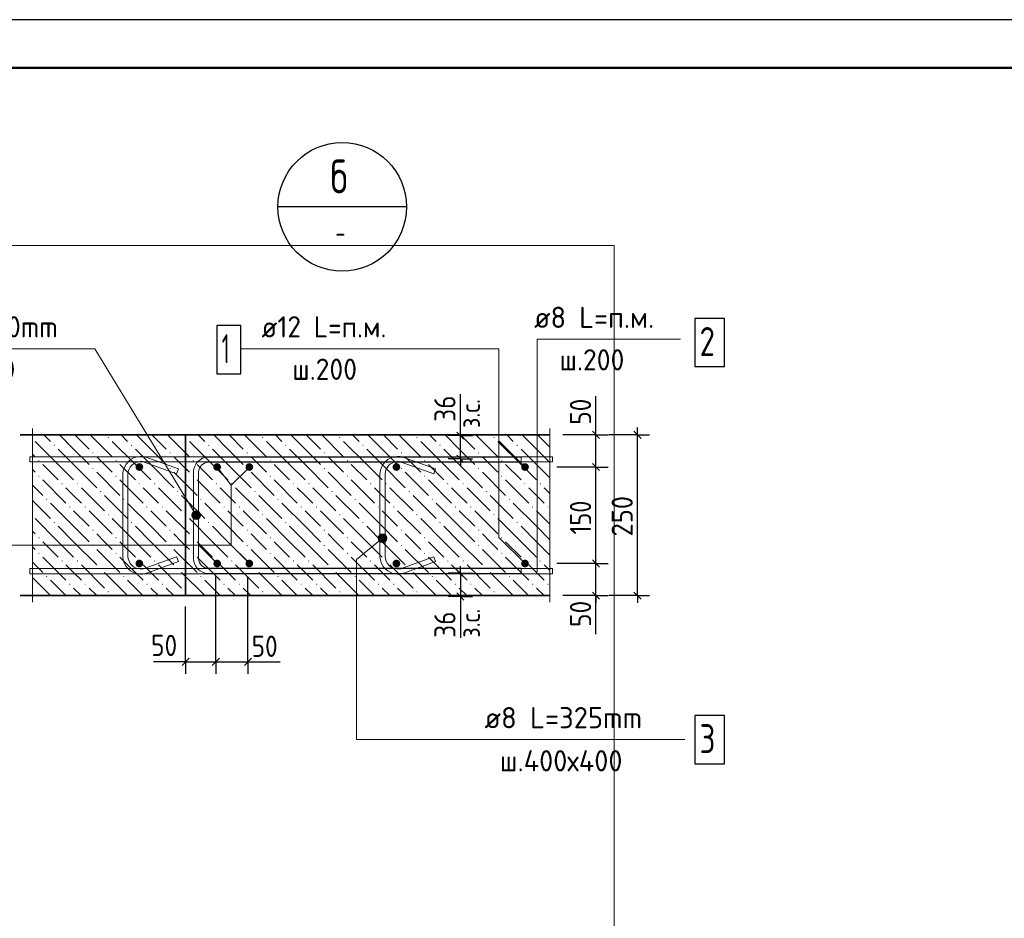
# Model space of a CAD drawing. Header units: millimetres. Extents: x 0 to 50412, y 0 to 35640.
# Tile 14 of 19: x 16809 to 29063, y 24462 to 35640. Entities that reach past the tile are written whole.
import ezdxf

# ---------------------------------------------------------------- set-up
doc = ezdxf.new("R2010")
doc.units = ezdxf.units.MM
doc.linetypes.add('______2', pattern=[324, 240, -84])
for name, color, linetype, lineweight in [('Standard', 7, 'Continuous', 25), ('ЖБ Стена верхний уровень', 7, 'Continuous', 35), ('Позиционная метка линия выноска', 7, 'Continuous', 13), ('Текст_ общее', 7, 'Continuous', 25)]:
    doc.layers.add(name, color=color, linetype=linetype, lineweight=lineweight)
doc.layers.add('Размерная выноска', color=7, linetype='Continuous')
for name, color, linetype, true_color in [('Стена обрамление Г-обр.', 7, 'Continuous', 0xa0a0a0), ('Стена обрамление П-обр.', 7, 'Continuous', 0xa0a0a0), ('Стена фоновая арматура У1', 7, '______2', 0xa0a0a0), ('Стена фоновая арматура Х1', 7, '______2', 0xa0a0a0), ('Стена фоновая затяжка С-обр.', 7, '______2', 0xa0a0a0)]:
    doc.layers.add(name, color=color, linetype=linetype, true_color=true_color)
doc.styles.add('ISOCPEUR', font='txt')

msp = doc.modelspace()

# ---------------------------------------------------------------- hatches: boundary and pattern name
at = {"layer": 'ЖБ Стена верхний уровень', "linetype": 'Continuous', "lineweight": 18, "transparency": 33554687}
for points in [[(17904, 30443), (17912, 30450), (17920, 30443), (17912, 30435)], [(18864, 30443), (18872, 30450), (18880, 30443), (18872, 30435)], [(18874, 30449), (18880, 30443), (18874, 30437)], [(19824, 30443), (19832, 30450), (19840, 30443), (19832, 30435)], [(20784, 30443), (20792, 30450), (20800, 30443), (20792, 30435)], [(21744, 30443), (21752, 30450), (21760, 30443), (21752, 30435)], [(22704, 30443), (22712, 30450), (22720, 30443), (22712, 30435)], [(17232, 30347), (17240, 30354), (17248, 30347), (17240, 30339)], [(18192, 30347), (18200, 30354), (18208, 30347), (18200, 30339)], [(19152, 30347), (19160, 30354), (19168, 30347), (19160, 30339)], [(20112, 30347), (20120, 30354), (20128, 30347), (20120, 30339)], [(21072, 30347), (21080, 30354), (21088, 30347), (21080, 30339)], [(22032, 30347), (22040, 30354), (22048, 30347), (22040, 30339)], [(22992, 30347), (23000, 30354), (23008, 30347), (23000, 30339)], [(17040, 30155), (17048, 30162), (17056, 30155), (17048, 30147)], [(17712, 30251), (17720, 30258), (17728, 30251), (17720, 30243)], [(18000, 30155), (18008, 30162), (18016, 30155), (18008, 30147)], [(18672, 30251), (18680, 30258), (18688, 30251), (18680, 30243)], [(18960, 30155), (18968, 30162), (18976, 30155), (18968, 30147)], [(19632, 30251), (19640, 30258), (19648, 30251), (19640, 30243)], [(19920, 30155), (19928, 30162), (19936, 30155), (19928, 30147)], [(20592, 30251), (20600, 30258), (20608, 30251), (20600, 30243)], [(20880, 30155), (20888, 30162), (20896, 30155), (20888, 30147)], [(21552, 30251), (21560, 30258), (21568, 30251), (21560, 30243)], [(21840, 30155), (21848, 30162), (21856, 30155), (21848, 30147)], [(22512, 30251), (22520, 30258), (22528, 30251), (22520, 30243)], [(22800, 30155), (22808, 30162), (22816, 30155), (22808, 30147)], [(17712, 30059), (17720, 30066), (17728, 30059), (17720, 30051)], [(18672, 30059), (18680, 30066), (18688, 30059), (18680, 30051)], [(19632, 30059), (19640, 30066), (19648, 30059), (19640, 30051)], [(20592, 30059), (20600, 30066), (20608, 30059), (20600, 30051)], [(21552, 30059), (21560, 30066), (21568, 30059), (21560, 30051)], [(22512, 30059), (22520, 30066), (22528, 30059), (22520, 30051)], [(17040, 29963), (17048, 29970), (17056, 29963), (17048, 29955)], [(18000, 29963), (18008, 29970), (18016, 29963), (18008, 29955)], [(18960, 29963), (18968, 29970), (18976, 29963), (18968, 29955)], [(19920, 29963), (19928, 29970), (19936, 29963), (19928, 29955)], [(20880, 29963), (20888, 29970), (20896, 29963), (20888, 29955)], [(21840, 29963), (21848, 29970), (21856, 29963), (21848, 29955)], [(22800, 29963), (22808, 29970), (22816, 29963), (22808, 29955)], [(17328, 29867), (17336, 29874), (17344, 29867), (17336, 29859)], [(17520, 29867), (17528, 29874), (17536, 29867), (17528, 29859)], [(18288, 29867), (18296, 29874), (18304, 29867), (18296, 29859)], [(18480, 29867), (18488, 29874), (18496, 29867), (18488, 29859)], [(19248, 29867), (19256, 29874), (19264, 29867), (19256, 29859)], [(19440, 29867), (19448, 29874), (19456, 29867), (19448, 29859)], [(20208, 29867), (20216, 29874), (20224, 29867), (20216, 29859)], [(20400, 29867), (20408, 29874), (20416, 29867), (20408, 29859)], [(21168, 29867), (21176, 29874), (21184, 29867), (21176, 29859)], [(21360, 29867), (21368, 29874), (21376, 29867), (21368, 29859)], [(22128, 29867), (22136, 29874), (22144, 29867), (22136, 29859)], [(22320, 29867), (22328, 29874), (22336, 29867), (22328, 29859)], [(23088, 29867), (23096, 29874), (23104, 29867), (23096, 29859)], [(23280, 29867), (23288, 29874), (23296, 29867), (23288, 29859)], [(17136, 29675), (17144, 29682), (17152, 29675), (17144, 29667)], [(17808, 29771), (17816, 29778), (17824, 29771), (17816, 29763)], [(18096, 29675), (18104, 29682), (18112, 29675), (18104, 29667)], [(18768, 29771), (18776, 29778), (18784, 29771), (18776, 29763)], [(19056, 29675), (19064, 29682), (19072, 29675), (19064, 29667)], [(19728, 29771), (19736, 29778), (19744, 29771), (19736, 29763)], [(20016, 29675), (20024, 29682), (20032, 29675), (20024, 29667)], [(20688, 29771), (20696, 29778), (20704, 29771), (20696, 29763)], [(20976, 29675), (20984, 29682), (20992, 29675), (20984, 29667)], [(21648, 29771), (21656, 29778), (21664, 29771), (21656, 29763)], [(21936, 29675), (21944, 29682), (21952, 29675), (21944, 29667)], [(22608, 29771), (22616, 29778), (22624, 29771), (22616, 29763)], [(22896, 29675), (22904, 29682), (22912, 29675), (22904, 29667)], [(17424, 29579), (17432, 29586), (17440, 29579), (17432, 29571)], [(17616, 29579), (17624, 29586), (17632, 29579), (17624, 29571)], [(18384, 29579), (18392, 29586), (18400, 29579), (18392, 29571)], [(18576, 29579), (18584, 29586), (18592, 29579), (18584, 29571)], [(19344, 29579), (19352, 29586), (19360, 29579), (19352, 29571)], [(19536, 29579), (19544, 29586), (19552, 29579), (19544, 29571)], [(20304, 29579), (20312, 29586), (20320, 29579), (20312, 29571)], [(20496, 29579), (20504, 29586), (20512, 29579), (20504, 29571)], [(21264, 29579), (21272, 29586), (21280, 29579), (21272, 29571)], [(21456, 29579), (21464, 29586), (21472, 29579), (21464, 29571)], [(22224, 29579), (22232, 29586), (22240, 29579), (22232, 29571)], [(22416, 29579), (22424, 29586), (22432, 29579), (22424, 29571)], [(23184, 29579), (23192, 29586), (23200, 29579), (23192, 29571)], [(23376, 29579), (23384, 29586), (23392, 29579), (23384, 29571)], [(17904, 29483), (17912, 29490), (17920, 29483), (17912, 29475)], [(18864, 29483), (18872, 29490), (18880, 29483), (18872, 29475)], [(18874, 29489), (18880, 29483), (18874, 29477)], [(19824, 29483), (19832, 29490), (19840, 29483), (19832, 29475)], [(20784, 29483), (20792, 29490), (20800, 29483), (20792, 29475)], [(21744, 29483), (21752, 29490), (21760, 29483), (21752, 29475)], [(22704, 29483), (22712, 29490), (22720, 29483), (22712, 29475)], [(17232, 29387), (17240, 29394), (17248, 29387), (17240, 29379)], [(17712, 29291), (17720, 29298), (17728, 29291), (17720, 29283)], [(18192, 29387), (18200, 29394), (18208, 29387), (18200, 29379)], [(18672, 29291), (18680, 29298), (18688, 29291), (18680, 29283)], [(19152, 29387), (19160, 29394), (19168, 29387), (19160, 29379)], [(19632, 29291), (19640, 29298), (19648, 29291), (19640, 29283)], [(20112, 29387), (20120, 29394), (20128, 29387), (20120, 29379)], [(20592, 29291), (20600, 29298), (20608, 29291), (20600, 29283)], [(21072, 29387), (21080, 29394), (21088, 29387), (21080, 29379)], [(21552, 29291), (21560, 29298), (21568, 29291), (21560, 29283)], [(22032, 29387), (22040, 29394), (22048, 29387), (22040, 29379)], [(22512, 29291), (22520, 29298), (22528, 29291), (22520, 29283)], [(22992, 29387), (23000, 29394), (23008, 29387), (23000, 29379)], [(17040, 29195), (17048, 29202), (17056, 29195), (17048, 29187)], [(18000, 29195), (18008, 29202), (18016, 29195), (18008, 29187)], [(18960, 29195), (18968, 29202), (18976, 29195), (18968, 29187)], [(19920, 29195), (19928, 29202), (19936, 29195), (19928, 29187)], [(20880, 29195), (20888, 29202), (20896, 29195), (20888, 29187)], [(21840, 29195), (21848, 29202), (21856, 29195), (21848, 29187)], [(22800, 29195), (22808, 29202), (22816, 29195), (22808, 29187)], [(17712, 29099), (17720, 29106), (17728, 29099), (17720, 29091)], [(18672, 29099), (18680, 29106), (18688, 29099), (18680, 29091)], [(19632, 29099), (19640, 29106), (19648, 29099), (19640, 29091)], [(20592, 29099), (20600, 29106), (20608, 29099), (20600, 29091)], [(21552, 29099), (21560, 29106), (21568, 29099), (21560, 29091)], [(22512, 29099), (22520, 29106), (22528, 29099), (22520, 29091)], [(17040, 29003), (17048, 29010), (17056, 29003), (17048, 28995)], [(18000, 29003), (18008, 29010), (18016, 29003), (18008, 28995)], [(18960, 29003), (18968, 29010), (18976, 29003), (18968, 28995)], [(19920, 29003), (19928, 29010), (19936, 29003), (19928, 28995)], [(20880, 29003), (20888, 29010), (20896, 29003), (20888, 28995)], [(21840, 29003), (21848, 29010), (21856, 29003), (21848, 28995)], [(22800, 29003), (22808, 29010), (22816, 29003), (22808, 28995)], [(17328, 28907), (17336, 28914), (17344, 28907), (17336, 28899)], [(17520, 28907), (17528, 28914), (17536, 28907), (17528, 28899)], [(17808, 28811), (17816, 28818), (17824, 28811), (17816, 28803)], [(18288, 28907), (18296, 28914), (18304, 28907), (18296, 28899)], [(18480, 28907), (18488, 28914), (18496, 28907), (18488, 28899)], [(18768, 28811), (18776, 28818), (18784, 28811), (18776, 28803)], [(19248, 28907), (19256, 28914), (19264, 28907), (19256, 28899)], [(19440, 28907), (19448, 28914), (19456, 28907), (19448, 28899)], [(19728, 28811), (19736, 28818), (19744, 28811), (19736, 28803)], [(20208, 28907), (20216, 28914), (20224, 28907), (20216, 28899)], [(20400, 28907), (20408, 28914), (20416, 28907), (20408, 28899)], [(20688, 28811), (20696, 28818), (20704, 28811), (20696, 28803)], [(21168, 28907), (21176, 28914), (21184, 28907), (21176, 28899)], [(21360, 28907), (21368, 28914), (21376, 28907), (21368, 28899)], [(21648, 28811), (21656, 28818), (21664, 28811), (21656, 28803)], [(22128, 28907), (22136, 28914), (22144, 28907), (22136, 28899)], [(22320, 28907), (22328, 28914), (22336, 28907), (22328, 28899)], [(22608, 28811), (22616, 28818), (22624, 28811), (22616, 28803)], [(23088, 28907), (23096, 28914), (23104, 28907), (23096, 28899)], [(23280, 28907), (23288, 28914), (23296, 28907), (23288, 28899)], [(17136, 28715), (17144, 28722), (17152, 28715), (17144, 28707)], [(18096, 28715), (18104, 28722), (18112, 28715), (18104, 28707)], [(19056, 28715), (19064, 28722), (19072, 28715), (19064, 28707)], [(20016, 28715), (20024, 28722), (20032, 28715), (20024, 28707)], [(20976, 28715), (20984, 28722), (20992, 28715), (20984, 28707)], [(21936, 28715), (21944, 28722), (21952, 28715), (21944, 28707)], [(22896, 28715), (22904, 28722), (22912, 28715), (22904, 28707)], [(17424, 28619), (17432, 28626), (17440, 28619), (17432, 28611)], [(17616, 28619), (17624, 28626), (17632, 28619), (17624, 28611)], [(18384, 28619), (18392, 28626), (18400, 28619), (18392, 28611)], [(18576, 28619), (18584, 28626), (18592, 28619), (18584, 28611)], [(19344, 28619), (19352, 28626), (19360, 28619), (19352, 28611)], [(19536, 28619), (19544, 28626), (19552, 28619), (19544, 28611)], [(20304, 28619), (20312, 28626), (20320, 28619), (20312, 28611)], [(20496, 28619), (20504, 28626), (20512, 28619), (20504, 28611)], [(21264, 28619), (21272, 28626), (21280, 28619), (21272, 28611)], [(21456, 28619), (21464, 28626), (21472, 28619), (21464, 28611)], [(22224, 28619), (22232, 28626), (22240, 28619), (22232, 28611)], [(22416, 28619), (22424, 28626), (22432, 28619), (22424, 28611)], [(23184, 28619), (23192, 28626), (23200, 28619), (23192, 28611)], [(23376, 28619), (23384, 28626), (23392, 28619), (23384, 28611)], [(17904, 28523), (17912, 28530), (17920, 28523), (17912, 28515)], [(18864, 28523), (18872, 28530), (18880, 28523), (18872, 28515)], [(18874, 28529), (18880, 28523), (18874, 28517)], [(19824, 28523), (19832, 28530), (19840, 28523), (19832, 28515)], [(20784, 28523), (20792, 28530), (20800, 28523), (20792, 28515)], [(21744, 28523), (21752, 28530), (21760, 28523), (21752, 28515)], [(22704, 28523), (22712, 28530), (22720, 28523), (22712, 28515)]]:
    msp.add_hatch(color=7, dxfattribs=at).paths.add_polyline_path(points, flags=16)
at = {"layer": 'Позиционная метка линия выноска', "linetype": 'Continuous', "lineweight": 13, "transparency": 33554687}
for points in [[(19002, 29529), (18956, 29501), (18950, 29475)], [(19002, 29529), (18950, 29475), (19029, 29523)], [(19029, 29523), (18950, 29475), (18957, 29448)], [(18956, 29501), (19002, 29529), (18975, 29522)], [(19029, 29523), (18957, 29448), (19050, 29504)], [(19050, 29504), (18957, 29448), (18978, 29428)], [(19050, 29504), (18978, 29428), (19057, 29477)], [(19057, 29477), (18978, 29428), (19005, 29422)], [(19057, 29477), (19005, 29422), (19051, 29450)], [(19051, 29450), (19005, 29422), (19032, 29430)], [(21271, 29183), (21333, 29139), (21274, 29211)], [(21306, 29142), (21271, 29183), (21283, 29158)], [(21271, 29183), (21306, 29142), (21333, 29139)], [(21274, 29211), (21359, 29150), (21290, 29234)], [(21274, 29211), (21333, 29139), (21359, 29150)], [(21290, 29234), (21375, 29173), (21316, 29245)], [(21290, 29234), (21359, 29150), (21375, 29173)], [(21316, 29245), (21375, 29173), (21377, 29201)], [(21316, 29245), (21377, 29201), (21343, 29242)], [(21343, 29242), (21377, 29201), (21366, 29226)]]:
    msp.add_hatch(color=7, dxfattribs=at).paths.add_polyline_path(points)
at = {"layer": 'Стена обрамление Г-обр.', "linetype": 'Continuous', "lineweight": 13, "transparency": 33554687}
for points in [[(19315, 30076), (19311, 30094), (19300, 30110), (19285, 30120), (19267, 30124), (19248, 30120), (19233, 30110), (19222, 30094), (19219, 30076), (19222, 30057), (19233, 30042), (19248, 30031), (19267, 30028), (19285, 30031), (19300, 30042), (19311, 30057)], [(19715, 30076), (19711, 30094), (19700, 30110), (19685, 30120), (19667, 30124), (19648, 30120), (19633, 30110), (19622, 30094), (19619, 30076), (19622, 30057), (19633, 30042), (19648, 30031), (19667, 30028), (19685, 30031), (19700, 30042), (19711, 30057)], [(19315, 28876), (19311, 28894), (19300, 28910), (19285, 28920), (19267, 28924), (19248, 28920), (19233, 28910), (19222, 28894), (19219, 28876), (19222, 28857), (19233, 28842), (19248, 28831), (19267, 28828), (19285, 28831), (19300, 28842), (19311, 28857)], [(19715, 28876), (19711, 28894), (19700, 28910), (19685, 28920), (19667, 28924), (19648, 28920), (19633, 28910), (19622, 28894), (19619, 28876), (19622, 28857), (19633, 28842), (19648, 28831), (19667, 28828), (19685, 28831), (19700, 28842), (19711, 28857)]]:
    msp.add_hatch(color=7, dxfattribs=at).paths.add_polyline_path(points)
at = {"layer": 'Стена фоновая арматура Х1', "linetype": 'Continuous', "lineweight": 18, "transparency": 33554687}
for points in [[(18346, 30076), (18342, 30094), (18332, 30110), (18316, 30120), (18298, 30124), (18279, 30120), (18264, 30110), (18253, 30094), (18250, 30076), (18253, 30057), (18264, 30042), (18279, 30031), (18298, 30028), (18316, 30031), (18332, 30042), (18342, 30057)], [(19715, 30076), (19711, 30094), (19700, 30110), (19685, 30120), (19667, 30124), (19648, 30120), (19633, 30110), (19622, 30094), (19619, 30076), (19622, 30057), (19633, 30042), (19648, 30031), (19667, 30028), (19685, 30031), (19700, 30042), (19711, 30057)], [(21546, 30076), (21542, 30094), (21532, 30110), (21516, 30120), (21498, 30124), (21479, 30120), (21464, 30110), (21453, 30094), (21450, 30076), (21453, 30057), (21464, 30042), (21479, 30031), (21498, 30028), (21516, 30031), (21532, 30042), (21542, 30057)], [(23146, 30076), (23142, 30094), (23132, 30110), (23116, 30120), (23098, 30124), (23079, 30120), (23064, 30110), (23053, 30094), (23050, 30076), (23053, 30057), (23064, 30042), (23079, 30031), (23098, 30028), (23116, 30031), (23132, 30042), (23142, 30057)], [(18346, 28876), (18342, 28894), (18332, 28910), (18316, 28920), (18298, 28924), (18279, 28920), (18264, 28910), (18253, 28894), (18250, 28876), (18253, 28857), (18264, 28842), (18279, 28831), (18298, 28828), (18316, 28831), (18332, 28842), (18342, 28857)], [(19715, 28876), (19711, 28894), (19700, 28910), (19685, 28920), (19667, 28924), (19648, 28920), (19633, 28910), (19622, 28894), (19619, 28876), (19622, 28857), (19633, 28842), (19648, 28831), (19667, 28828), (19685, 28831), (19700, 28842), (19711, 28857)], [(21546, 28876), (21542, 28894), (21532, 28910), (21516, 28920), (21498, 28924), (21479, 28920), (21464, 28910), (21453, 28894), (21450, 28876), (21453, 28857), (21464, 28842), (21479, 28831), (21498, 28828), (21516, 28831), (21532, 28842), (21542, 28857)], [(23146, 28876), (23142, 28894), (23132, 28910), (23116, 28920), (23098, 28924), (23079, 28920), (23064, 28910), (23053, 28894), (23050, 28876), (23053, 28857), (23064, 28842), (23079, 28831), (23098, 28828), (23116, 28831), (23132, 28842), (23142, 28857)]]:
    msp.add_hatch(color=7, dxfattribs=at).paths.add_polyline_path(points)

# ---------------------------------------------------------------- linework, layer by layer
at = {"layer": 'Standard', "color": 7, "linetype": 'Continuous', "lineweight": -3, "transparency": 33554687}
for p, q in [((22293, 30466), (22293, 30556)), ((23981, 30476), (23981, 30566)), ((24499, 30476), (24499, 30566)), ((22293, 30466), (22143, 30466)), ((22293, 30466), (22443, 30466)), ((22293, 30178), (22293, 30466)), ((23981, 30476), (23831, 30476)), ((23981, 30476), (24131, 30476)), ((23981, 30076), (23981, 30476)), ((24499, 30476), (24141, 30476)), ((24499, 30476), (24349, 30476)), ((24499, 30476), (24649, 30476)), ((22293, 30178), (22143, 30178)), ((22293, 30178), (22443, 30178)), ((22293, 30178), (22293, 30088)), ((23981, 30076), (23831, 30076)), ((23981, 30076), (24131, 30076)), ((23981, 28876), (23981, 30076)), ((22293, 28754), (22293, 28844)), ((23981, 28876), (23831, 28876)), ((23981, 28876), (24131, 28876)), ((23981, 28476), (23981, 28876)), ((22293, 28754), (22143, 28754)), ((22293, 28754), (22443, 28754)), ((22293, 28754), (22293, 28466)), ((22293, 28466), (22143, 28466)), ((22293, 28466), (22443, 28466)), ((22293, 28466), (22293, 28376)), ((23981, 28476), (23831, 28476)), ((23981, 28476), (24131, 28476)), ((23981, 28476), (23981, 28386)), ((24499, 28476), (24141, 28476)), ((24499, 28476), (24349, 28476)), ((24499, 28476), (24649, 28476)), ((24499, 28476), (24499, 28386)), ((18874, 27654), (18874, 27804)), ((19250, 27654), (19250, 27804)), ((19650, 27654), (19650, 27804)), ((18874, 27654), (18784, 27654)), ((18874, 27654), (18874, 27504)), ((18874, 27654), (19250, 27654)), ((19250, 27654), (19250, 27504)), ((19250, 27654), (19650, 27654)), ((19650, 27654), (19650, 27504)), ((19650, 27654), (19740, 27654))]:
    msp.add_line(p, q, dxfattribs=at)
at = {"layer": 'Standard', "color": 7, "linetype": 'Continuous', "lineweight": 25, "transparency": 33554687}
for p, q in [((24026, 30431), (23936, 30521)), ((24544, 30431), (24454, 30521)), ((22338, 30421), (22248, 30511)), ((22338, 30133), (22248, 30223)), ((24026, 30031), (23936, 30121)), ((22248, 28799), (22338, 28709)), ((24026, 28831), (23936, 28921)), ((22248, 28511), (22338, 28421)), ((24026, 28431), (23936, 28521)), ((24544, 28431), (24454, 28521)), ((18829, 27609), (18919, 27699)), ((19205, 27609), (19295, 27699)), ((19605, 27609), (19695, 27699))]:
    msp.add_line(p, q, dxfattribs=at)
msp.add_lwpolyline([(0, 0), (50400, 0), (50400, 35640), (0, 35640), (0, 0)], close=True, dxfattribs=at)
at = {"layer": 'Standard', "color": 7, "linetype": 'Continuous', "lineweight": 50, "transparency": 33554687}
msp.add_lwpolyline([(2400, 35040), (49800, 35040), (49800, 600), (2400, 600), (2400, 35040)], close=True, dxfattribs=at)
at = {"layer": 'Standard', "color": 254, "linetype": 'Continuous', "lineweight": 13, "true_color": 0xc4c4ff, "transparency": 33554687}
msp.add_lwpolyline([(24207, 23866), (24207, 32831), (16167, 32831), (16167, 23866)], dxfattribs=at)
at = {"layer": 'Standard', "color": 7, "linetype": 'Continuous', "lineweight": -3, "transparency": 33554687}
for points in [[(23981, 30476), (23961, 30476), (23961, 30476), (23567, 30476)], [(24499, 28476), (24499, 29134), (24499, 29134), (24499, 30476)], [(23981, 30076), (23961, 30076), (23961, 30076), (23492, 30076)], [(23981, 28876), (23961, 28876), (23961, 28876), (23961, 28876), (23961, 28876), (23492, 28876)], [(19250, 27654), (19250, 27678), (19250, 27678), (19250, 28243), (19250, 28243), (19250, 28716)], [(19650, 27654), (19650, 27675), (19650, 27675), (19650, 28507), (19650, 28507), (19650, 28716)], [(23981, 28476), (23961, 28476), (23961, 28476), (23961, 28476), (23961, 28476), (23567, 28476)], [(18874, 27654), (18874, 27682), (18874, 27682), (18874, 27995), (18874, 27995), (18874, 28340)]]:
    msp.add_lwpolyline(points, dxfattribs=at)
at = {"layer": 'ЖБ Стена верхний уровень', "color": 7, "linetype": 'Continuous', "lineweight": 35, "transparency": 33554687}
for p, q in [((18874, 30476), (16813, 30476)), ((23407, 30476), (16967, 30476)), ((18874, 30476), (18874, 28476)), ((18874, 28476), (16813, 28476)), ((16967, 28476), (23407, 28476))]:
    msp.add_line(p, q, dxfattribs=at)
at = {"layer": 'ЖБ Стена верхний уровень', "color": 9, "linetype": 'Continuous', "lineweight": 18, "true_color": 0xc7c7c7, "transparency": 33554687}
for p, q in [((17288, 30107), (17000, 30395)), ((17111, 30476), (17192, 30395)), ((17480, 30299), (17303, 30476)), ((17495, 30476), (17672, 30299)), ((17687, 30476), (17960, 30203)), ((18248, 30107), (17960, 30395)), ((18071, 30476), (18152, 30395)), ((18440, 30299), (18263, 30476)), ((18455, 30476), (18632, 30299)), ((18647, 30476), (18920, 30203)), ((18949, 30365), (18920, 30395)), ((19208, 30107), (18920, 30395)), ((19031, 30476), (19112, 30395)), ((19400, 30299), (19223, 30476)), ((19415, 30476), (19592, 30299)), ((19607, 30476), (19880, 30203)), ((20168, 30107), (19880, 30395)), ((19991, 30476), (20072, 30395)), ((20360, 30299), (20183, 30476)), ((20375, 30476), (20552, 30299)), ((20567, 30476), (20840, 30203)), ((21128, 30107), (20840, 30395)), ((20951, 30476), (21032, 30395)), ((21320, 30299), (21143, 30476)), ((21335, 30476), (21512, 30299)), ((21527, 30476), (21800, 30203)), ((22088, 30107), (21800, 30395)), ((21911, 30476), (21992, 30395)), ((22280, 30299), (22103, 30476)), ((22295, 30476), (22472, 30299)), ((22487, 30476), (22760, 30203)), ((23048, 30107), (22760, 30395)), ((22871, 30476), (22952, 30395)), ((23240, 30299), (23063, 30476)), ((23255, 30476), (23407, 30324)), ((17288, 30299), (17480, 30107)), ((17480, 30299), (17672, 30107)), ((18248, 30299), (18440, 30107)), ((18440, 30299), (18632, 30107)), ((19208, 30299), (19400, 30107)), ((19400, 30299), (19592, 30107)), ((20168, 30299), (20360, 30107)), ((20360, 30299), (20552, 30107)), ((21128, 30299), (21320, 30107)), ((21320, 30299), (21512, 30107)), ((22088, 30299), (22280, 30107)), ((22280, 30299), (22472, 30107)), ((23048, 30299), (23240, 30107)), ((23240, 30299), (23407, 30132)), ((16967, 30236), (17000, 30203)), ((17864, 30107), (17768, 30203)), ((18824, 30107), (18728, 30203)), ((18874, 30249), (18920, 30203)), ((19784, 30107), (19688, 30203)), ((20744, 30107), (20648, 30203)), ((21704, 30107), (21608, 30203)), ((22664, 30107), (22568, 30203)), ((17000, 30011), (16967, 30044)), ((17096, 30107), (17288, 29915)), ((17288, 30107), (17480, 29915)), ((17480, 30107), (17768, 29819)), ((17960, 30011), (17864, 30107)), ((18056, 30107), (18248, 29915)), ((18248, 30107), (18440, 29915)), ((18440, 30107), (18728, 29819)), ((18920, 30011), (18824, 30107)), ((18920, 30011), (18874, 30057)), ((19016, 30107), (19208, 29915)), ((19208, 30107), (19400, 29915)), ((19400, 30107), (19688, 29819)), ((19880, 30011), (19784, 30107)), ((19976, 30107), (20168, 29915)), ((20168, 30107), (20360, 29915)), ((20360, 30107), (20648, 29819)), ((20840, 30011), (20744, 30107)), ((20936, 30107), (21128, 29915)), ((21128, 30107), (21320, 29915)), ((21320, 30107), (21608, 29819)), ((21800, 30011), (21704, 30107)), ((21896, 30107), (22088, 29915)), ((22088, 30107), (22280, 29915)), ((22280, 30107), (22568, 29819)), ((22760, 30011), (22664, 30107)), ((22856, 30107), (23048, 29915)), ((23048, 30107), (23240, 29915)), ((23240, 30107), (23407, 29940)), ((17096, 29915), (17384, 29627)), ((17768, 30011), (18056, 29723)), ((18056, 29915), (18344, 29627)), ((18728, 30011), (19016, 29723)), ((19016, 29915), (19304, 29627)), ((19688, 30011), (19976, 29723)), ((19976, 29915), (20264, 29627)), ((20648, 30011), (20936, 29723)), ((20936, 29915), (21224, 29627)), ((21608, 30011), (21896, 29723)), ((21896, 29915), (22184, 29627)), ((22568, 30011), (22856, 29723)), ((22856, 29915), (23144, 29627)), ((16967, 29852), (17096, 29723)), ((17480, 29723), (17384, 29819)), ((17576, 29819), (17864, 29531)), ((18440, 29723), (18344, 29819)), ((18536, 29819), (18824, 29531)), ((18874, 29865), (18949, 29789)), ((19400, 29723), (19304, 29819)), ((19496, 29819), (19784, 29531)), ((20360, 29723), (20264, 29819)), ((20456, 29819), (20744, 29531)), ((21320, 29723), (21224, 29819)), ((21416, 29819), (21704, 29531)), ((22280, 29723), (22184, 29819)), ((22376, 29819), (22664, 29531)), ((23240, 29723), (23144, 29819)), ((23336, 29819), (23407, 29748)), ((16967, 29660), (17192, 29435)), ((17576, 29627), (17480, 29723)), ((17864, 29723), (18152, 29435)), ((18536, 29627), (18440, 29723)), ((18824, 29723), (19112, 29435)), ((18874, 29673), (18949, 29597)), ((19496, 29627), (19400, 29723)), ((19784, 29723), (20072, 29435)), ((20456, 29627), (20360, 29723)), ((20744, 29723), (21032, 29435)), ((21416, 29627), (21320, 29723)), ((21704, 29723), (21992, 29435)), ((22376, 29627), (22280, 29723)), ((22664, 29723), (22952, 29435)), ((23336, 29627), (23240, 29723)), ((17480, 29339), (17192, 29627)), ((18440, 29339), (18152, 29627)), ((19400, 29339), (19112, 29627)), ((20360, 29339), (20072, 29627)), ((21320, 29339), (21032, 29627)), ((22280, 29339), (21992, 29627)), ((23240, 29339), (22952, 29627)), ((17288, 29147), (17000, 29435)), ((17480, 29531), (17672, 29339)), ((17672, 29531), (17960, 29243)), ((18248, 29147), (17960, 29435)), ((18440, 29531), (18632, 29339)), ((18632, 29531), (18920, 29243)), ((18949, 29405), (18920, 29435)), ((19208, 29147), (18920, 29435)), ((19400, 29531), (19592, 29339)), ((19592, 29531), (19880, 29243)), ((20168, 29147), (19880, 29435)), ((20360, 29531), (20552, 29339)), ((20552, 29531), (20840, 29243)), ((21128, 29147), (20840, 29435)), ((21320, 29531), (21512, 29339)), ((21512, 29531), (21800, 29243)), ((22088, 29147), (21800, 29435)), ((22280, 29531), (22472, 29339)), ((22472, 29531), (22760, 29243)), ((23048, 29147), (22760, 29435)), ((23240, 29531), (23407, 29364)), ((17288, 29339), (17480, 29147)), ((17480, 29339), (17672, 29147)), ((18248, 29339), (18440, 29147)), ((18440, 29339), (18632, 29147)), ((18874, 29289), (18920, 29243)), ((19208, 29339), (19400, 29147)), ((19400, 29339), (19592, 29147)), ((20168, 29339), (20360, 29147)), ((20360, 29339), (20552, 29147)), ((21128, 29339), (21320, 29147)), ((21320, 29339), (21512, 29147)), ((22088, 29339), (22280, 29147)), ((22280, 29339), (22472, 29147)), ((23048, 29339), (23240, 29147)), ((23240, 29339), (23407, 29172)), ((16967, 29276), (17000, 29243)), ((17864, 29147), (17768, 29243)), ((18824, 29147), (18728, 29243)), ((19784, 29147), (19688, 29243)), ((20744, 29147), (20648, 29243)), ((21704, 29147), (21608, 29243)), ((22664, 29147), (22568, 29243)), ((17000, 29051), (16967, 29084)), ((17096, 29147), (17288, 28955)), ((17288, 29147), (17480, 28955)), ((17480, 29147), (17768, 28859)), ((17768, 29051), (18056, 28763)), ((17960, 29051), (17864, 29147)), ((18056, 29147), (18248, 28955)), ((18248, 29147), (18440, 28955)), ((18440, 29147), (18728, 28859)), ((18728, 29051), (19016, 28763)), ((18920, 29051), (18824, 29147)), ((18920, 29051), (18874, 29097)), ((19016, 29147), (19208, 28955)), ((19208, 29147), (19400, 28955)), ((19400, 29147), (19688, 28859)), ((19688, 29051), (19976, 28763)), ((19880, 29051), (19784, 29147)), ((19976, 29147), (20168, 28955)), ((20168, 29147), (20360, 28955)), ((20360, 29147), (20648, 28859)), ((20648, 29051), (20936, 28763)), ((20840, 29051), (20744, 29147)), ((20936, 29147), (21128, 28955)), ((21128, 29147), (21320, 28955)), ((21320, 29147), (21608, 28859)), ((21608, 29051), (21896, 28763)), ((21800, 29051), (21704, 29147)), ((21896, 29147), (22088, 28955)), ((22088, 29147), (22280, 28955)), ((22280, 29147), (22568, 28859)), ((22568, 29051), (22856, 28763)), ((22760, 29051), (22664, 29147)), ((22856, 29147), (23048, 28955)), ((23048, 29147), (23240, 28955)), ((23240, 29147), (23407, 28980)), ((17096, 28955), (17384, 28667)), ((18056, 28955), (18344, 28667)), ((19016, 28955), (19304, 28667)), ((19976, 28955), (20264, 28667)), ((20936, 28955), (21224, 28667)), ((21896, 28955), (22184, 28667)), ((22856, 28955), (23144, 28667)), ((16967, 28892), (17096, 28763)), ((17480, 28763), (17384, 28859)), ((17576, 28859), (17864, 28571)), ((18440, 28763), (18344, 28859)), ((18536, 28859), (18824, 28571)), ((18874, 28905), (18949, 28829)), ((19400, 28763), (19304, 28859)), ((19496, 28859), (19784, 28571)), ((20360, 28763), (20264, 28859)), ((20456, 28859), (20744, 28571)), ((21320, 28763), (21224, 28859)), ((21416, 28859), (21704, 28571)), ((22280, 28763), (22184, 28859)), ((22376, 28859), (22664, 28571)), ((23240, 28763), (23144, 28859)), ((23336, 28859), (23407, 28788)), ((16967, 28700), (17191, 28476)), ((17576, 28667), (17480, 28763)), ((17864, 28763), (18151, 28476)), ((18536, 28667), (18440, 28763)), ((18824, 28763), (19111, 28476)), ((18874, 28713), (18949, 28637)), ((19496, 28667), (19400, 28763)), ((19784, 28763), (20071, 28476)), ((20456, 28667), (20360, 28763)), ((20744, 28763), (21031, 28476)), ((21416, 28667), (21320, 28763)), ((21704, 28763), (21991, 28476)), ((22376, 28667), (22280, 28763)), ((22664, 28763), (22951, 28476)), ((23336, 28667), (23240, 28763)), ((17383, 28476), (17192, 28667)), ((17480, 28571), (17575, 28476)), ((17672, 28571), (17767, 28476)), ((18343, 28476), (18152, 28667)), ((18440, 28571), (18535, 28476)), ((18632, 28571), (18727, 28476)), ((19303, 28476), (19112, 28667)), ((19400, 28571), (19495, 28476)), ((19592, 28571), (19687, 28476)), ((20263, 28476), (20072, 28667)), ((20360, 28571), (20455, 28476)), ((20552, 28571), (20647, 28476)), ((21223, 28476), (21032, 28667)), ((21320, 28571), (21415, 28476)), ((21512, 28571), (21607, 28476)), ((22183, 28476), (21992, 28667)), ((22280, 28571), (22375, 28476)), ((22472, 28571), (22567, 28476)), ((23143, 28476), (22952, 28667)), ((23240, 28571), (23335, 28476))]:
    msp.add_line(p, q, dxfattribs=at)
at = {"layer": 'Позиционная метка линия выноска', "color": 7, "linetype": 'Continuous', "lineweight": 13, "transparency": 33554687}
for p, q in [((19267, 30076), (19440, 29849)), ((18957, 29448), (18957, 29448)), ((18975, 29522), (18975, 29522)), ((19032, 29430), (19032, 29430)), ((19050, 29504), (19050, 29504)), ((21290, 29234), (21290, 29234)), ((21366, 29226), (21366, 29226)), ((19267, 28876), (19040, 29102)), ((21283, 29158), (21283, 29158)), ((21359, 29150), (21359, 29150))]:
    msp.add_line(p, q, dxfattribs=at)
for points in [[(23248, 28771), (23248, 31665), (25034, 31665)], [(15062, 31547), (17742, 31547), (19004, 29476)], [(19562, 31547), (22772, 31547), (22772, 30401), (23098, 30076)], [(22772, 30401), (22772, 29201), (23098, 28876)], [(19440, 29102), (19440, 29849), (19667, 30076)], [(25088, 26685), (21000, 26685), (21000, 28925), (21324, 29192)], [(19667, 28876), (19440, 29102), (13576, 29102)]]:
    msp.add_lwpolyline(points, dxfattribs=at)
for centre in [(19004, 29476), (21324, 29192)]:
    msp.add_circle(centre, 54, dxfattribs=at)
at = {"layer": 'Размерная выноска', "color": 7, "linetype": 'Continuous', "lineweight": -3, "transparency": 33554687}
for p, q in [((22293, 30466), (22293, 30982)), ((23981, 30476), (23981, 30956)), ((22293, 28466), (22293, 27950)), ((23981, 27996), (23981, 28476)), ((18874, 27654), (18474, 27654)), ((19650, 27654), (20050, 27654))]:
    msp.add_line(p, q, dxfattribs=at)
at = {"layer": 'Размерная выноска', "color": 7, "linetype": 'Continuous', "lineweight": 13, "transparency": 33554687}
for p, q in [((16967, 28396), (16967, 30556)), ((23407, 30556), (23407, 28396))]:
    msp.add_line(p, q, dxfattribs=at)
at = {"layer": 'Стена обрамление П-обр.', "color": 38, "linetype": 'Continuous', "lineweight": 13, "true_color": 0x5f1e0f, "transparency": 33554687}
msp.add_lwpolyline([(23052, 30136), (19156, 30136), (19133, 30132), (19110, 30125), (19089, 30113), (19072, 30099), (19058, 30082), (19046, 30061), (19039, 30038), (19036, 30015), (19036, 28936), (19039, 28913), (19046, 28890), (19058, 28869), (19072, 28852), (19089, 28838), (19110, 28826), (19133, 28819), (19156, 28816), (23052, 28816), (23052, 28752), (19151, 28752), (19119, 28756), (19084, 28767), (19053, 28785), (19027, 28807), (19005, 28833), (18987, 28864), (18976, 28899), (18972, 28931), (18972, 30020), (18976, 30053), (18987, 30087), (19005, 30118), (19027, 30144), (19053, 30166), (19084, 30184), (19119, 30195), (19151, 30200), (23052, 30200), (23052, 30136)], dxfattribs=at)
at = {"layer": 'Стена фоновая арматура У1', "color": 7, "linetype": 'Continuous', "lineweight": 25, "transparency": 33554687}
msp.add_lwpolyline([(25210, 31325), (25582, 31325), (25582, 31925), (25210, 31925), (25210, 31325)], dxfattribs=at)
at = {"layer": 'Стена фоновая арматура У1', "color": 7, "linetype": 'Continuous', "lineweight": 13, "transparency": 33554687}
for points in [[(16935, 30204), (23439, 30204), (23439, 30140), (16935, 30140), (16935, 30204)], [(16935, 28812), (23439, 28812), (23439, 28748), (16935, 28748), (16935, 28812)]]:
    msp.add_lwpolyline(points, dxfattribs=at)
at = {"layer": 'Стена фоновая арматура Х1', "color": 7, "linetype": 'Continuous', "lineweight": 25, "transparency": 33554687}
msp.add_lwpolyline([(19262, 31235), (19562, 31235), (19562, 31835), (19262, 31835), (19262, 31235)], dxfattribs=at)
at = {"layer": 'Стена фоновая затяжка С-обр.', "color": 98, "linetype": 'Continuous', "lineweight": 13, "true_color": 0x005000, "transparency": 33554687}
for points in [[(18762, 29992), (18370, 30134), (18363, 30137), (18357, 30138), (18351, 30140), (18344, 30141), (18338, 30142), (18331, 30143), (18325, 30143), (18318, 30144), (18310, 30144), (18281, 30140), (18252, 30130), (18225, 30115), (18203, 30097), (18185, 30075), (18170, 30048), (18160, 30019), (18156, 29990), (18156, 28961), (18160, 28933), (18170, 28903), (18185, 28876), (18203, 28855), (18225, 28836), (18252, 28821), (18281, 28812), (18310, 28808), (18318, 28808), (18325, 28808), (18331, 28808), (18338, 28809), (18344, 28810), (18351, 28811), (18357, 28813), (18363, 28815), (18370, 28817), (18762, 28960), (18784, 28899), (18391, 28756), (18382, 28754), (18373, 28751), (18364, 28749), (18355, 28747), (18346, 28746), (18337, 28745), (18328, 28744), (18319, 28744), (18306, 28744), (18267, 28749), (18226, 28762), (18189, 28783), (18158, 28809), (18132, 28840), (18111, 28877), (18098, 28918), (18092, 28957), (18092, 29994), (18098, 30033), (18111, 30074), (18132, 30111), (18158, 30142), (18189, 30168), (18226, 30189), (18267, 30202), (18306, 30208), (18319, 30208), (18328, 30207), (18337, 30207), (18346, 30206), (18355, 30204), (18364, 30202), (18373, 30200), (18382, 30198), (18391, 30195), (18784, 30052), (18762, 29992)], [(21962, 29992), (21570, 30134), (21563, 30137), (21557, 30138), (21551, 30140), (21544, 30141), (21538, 30142), (21531, 30143), (21525, 30143), (21518, 30144), (21510, 30144), (21481, 30140), (21452, 30130), (21425, 30115), (21403, 30097), (21385, 30075), (21370, 30048), (21360, 30019), (21356, 29990), (21356, 28961), (21360, 28933), (21370, 28903), (21385, 28876), (21403, 28855), (21425, 28836), (21452, 28821), (21481, 28812), (21510, 28808), (21518, 28808), (21525, 28808), (21531, 28808), (21538, 28809), (21544, 28810), (21551, 28811), (21557, 28813), (21563, 28815), (21570, 28817), (21962, 28960), (21984, 28899), (21591, 28756), (21582, 28754), (21573, 28751), (21564, 28749), (21555, 28747), (21546, 28746), (21537, 28745), (21528, 28744), (21519, 28744), (21506, 28744), (21467, 28749), (21426, 28762), (21389, 28783), (21358, 28809), (21332, 28840), (21311, 28877), (21298, 28918), (21292, 28957), (21292, 29994), (21298, 30033), (21311, 30074), (21332, 30111), (21358, 30142), (21389, 30168), (21426, 30189), (21467, 30202), (21506, 30208), (21519, 30208), (21528, 30207), (21537, 30207), (21546, 30206), (21555, 30204), (21564, 30202), (21573, 30200), (21582, 30198), (21591, 30195), (21984, 30052), (21962, 29992)]]:
    msp.add_lwpolyline(points, dxfattribs=at)
at = {"layer": 'Стена фоновая затяжка С-обр.', "color": 7, "linetype": 'Continuous', "lineweight": 25, "transparency": 33554687}
msp.add_lwpolyline([(25210, 26385), (25582, 26385), (25582, 26985), (25210, 26985), (25210, 26385)], dxfattribs=at)
at = {"layer": 'Текст_ общее', "color": 7, "linetype": 'Continuous', "lineweight": -3, "transparency": 33554687}
msp.add_line((21623, 33312), (20023, 33312), dxfattribs=at)
msp.add_circle((20823, 33312), 800, dxfattribs=at)

# ---------------------------------------------------------------- texts
at = {"layer": 'Standard', "color": 7, "linetype": 'Continuous', "lineweight": 25, "transparency": 33554687, "char_height": 264, "attachment_point": 7, "rotation": 90, "style": 'ISOCPEUR'}
for s, insert, width in [('\\W0.87;36', (22233, 30638), 484.71), ('\\W0.87;50', (23921, 30601), 484.71), ('\\W0.83;150', (23921, 29238), 610.29), ('\\W0.91;250', (24439, 29212), 674.39), ('\\W0.87;50', (23921, 28087), 484.71), ('\\W0.87;36', (22233, 27951), 484.71)]:
    msp.add_mtext(s, dxfattribs=dict(at, insert=insert, width=width))
at = {"layer": 'Standard', "color": 7, "linetype": 'Continuous', "lineweight": 18, "transparency": 33554687, "char_height": 240, "attachment_point": 7, "rotation": 90, "style": 'ISOCPEUR'}
for insert, width in [((22537, 30560), 551.93), ((22537, 27952), 551.95)]:
    msp.add_mtext('\\W0.90;з.с.', dxfattribs=dict(at, insert=insert, width=width))
at = {"layer": 'Standard', "color": 7, "linetype": 'Continuous', "lineweight": 25, "transparency": 33554687, "char_height": 264, "attachment_point": 7, "style": 'ISOCPEUR'}
for s, insert, width in [('\\W0.87;50', (18444, 27725), 484.73), ('\\W0.87;50', (19695, 27714), 484.71), ('\\W0.97;ш.400х400', (22784, 26290), 1789.98)]:
    msp.add_mtext(s, dxfattribs=dict(at, insert=insert, width=width))
at = {"layer": 'Стена обрамление П-обр.', "color": 7, "linetype": 'Continuous', "lineweight": 13, "transparency": 33554687, "char_height": 264, "attachment_point": 7, "style": 'ISOCPEUR'}
for s, insert, width in [('\\W0.93;ø8 L=1170mm ', (15354, 31688), 2339.98), ('\\W0.95;ш.200 ', (15948, 31160), 1154.56)]:
    msp.add_mtext(s, dxfattribs=dict(at, insert=insert, width=width))
at = {"layer": 'Стена фоновая арматура У1', "color": 7, "linetype": 'Continuous', "lineweight": 13, "transparency": 33554687, "attachment_point": 7, "style": 'ISOCPEUR'}
for s, insert, char_height, width in [('\\W0.97;ø8 L=п.м. ', (23211, 31806), 264, 1790.24), ('\\W0.78;2', (25270, 31457), 360, 391.69), ('\\W0.95;ш.200 ', (23528, 31277), 264, 1154.56)]:
    msp.add_mtext(s, dxfattribs=dict(at, insert=insert, char_height=char_height, width=width))
at = {"layer": 'Стена фоновая арматура Х1', "color": 7, "linetype": 'Continuous', "lineweight": 13, "transparency": 33554687, "attachment_point": 7, "style": 'ISOCPEUR'}
for s, insert, char_height, width in [('\\W0.94;ø12 L=п.м. ', (19818, 31688), 264, 1918.98), ('\\W0.56;1', (19322, 31367), 360, 280), ('\\W0.95;ш.200 ', (20201, 31160), 264, 1154.56)]:
    msp.add_mtext(s, dxfattribs=dict(at, insert=insert, char_height=char_height, width=width))
at = {"layer": 'Стена фоновая затяжка С-обр.', "color": 7, "linetype": 'Continuous', "lineweight": 13, "transparency": 33554687, "attachment_point": 7, "style": 'ISOCPEUR'}
for s, insert, char_height, width in [('\\W0.98;ø8 L=325mm ', (22593, 26826), 264, 2266.23), ('\\W0.78;3', (25270, 26517), 360, 391.69)]:
    msp.add_mtext(s, dxfattribs=dict(at, insert=insert, char_height=char_height, width=width))
at = {"layer": 'Текст_ общее', "color": 7, "linetype": 'Continuous', "lineweight": 35, "transparency": 33554687, "insert": (20676, 33480), "char_height": 420, "width": 456.97, "attachment_point": 7, "style": 'ISOCPEUR'}
msp.add_mtext('\\W0.78;б', dxfattribs=at)
at = {"layer": 'Текст_ общее', "color": 7, "linetype": 'Continuous', "lineweight": 18, "transparency": 33554687, "insert": (20737, 32870), "char_height": 240, "width": 261.13, "attachment_point": 7, "style": 'ISOCPEUR'}
msp.add_mtext('\\W0.78;-', dxfattribs=at)

doc.saveas('drawing.dxf')
